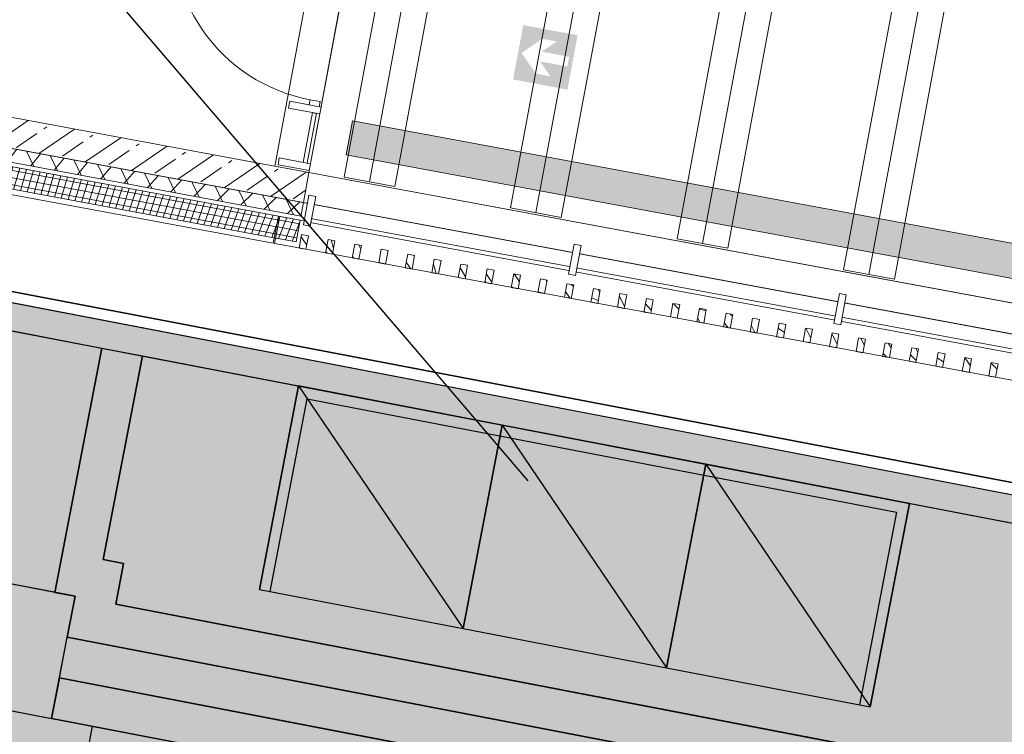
# Model space of a CAD drawing. Header units: metres. Extents: x 32353251 to 32353583, y 5707748 to 5708004.
# Tile 84 of 164: x 32353378.85 to 32353385.97, y 5707897.36 to 5707902.53. Entities that reach past the tile are written whole.
import ezdxf
from ezdxf import colors
from ezdxf.entities.mleader import LeaderData, LeaderLine
from ezdxf.math import Vec2, Vec3

# ---------------------------------------------------------------- set-up
doc = ezdxf.new("R2010")
doc.units = ezdxf.units.M
doc.header["$LTSCALE"] = 0.75
doc.set_wipeout_variables(frame=1)
doc.layers.get('0').update_dxf_attribs({"linetype": 'CONTINUOUS'})
doc.layers.add('10414942$0$ST-LIN Parkplatz', color=7, linetype='CONTINUOUS')
doc.layers.add('10414942$0$ST-LIN-Gehweg', color=2, linetype='CONTINUOUS')
for name, color, linetype, lineweight in [('10414942$0$ST-LIN-Bushaltestelle', 2, 'CONTINUOUS', 25), ('10417023$0$#9_002_GES I Übersicht Erdgeschoss_1_101_Wand Aussen.A', 7, 'CONTINUOUS', 25), ('10417023$0$#9_002_GES I Übersicht Erdgeschoss_1_104_Decken.A', 7, 'CONTINUOUS', 25), ('10417023$0$#9_002_GES I Übersicht Erdgeschoss_1_201_Aussenwandbekleidung.A', 7, 'CONTINUOUS', 25), ('10417023$0$#9_002_GES I Übersicht Erdgeschoss_1_430_Lüftung.US', 7, 'CONTINUOUS', 25), ('10417023$0$#9_002_GES I Übersicht Erdgeschoss_1_607b_Brandschutz 1_100', 7, 'CONTINUOUS', 25), ('10417023$0$#9_002_GES I Übersicht Erdgeschoss_1_701_Grundstücksgrenze.A', 7, 'CONTINUOUS', 25), ('10417023$0$#9_002_GES I Übersicht Erdgeschoss_1_Neubau_104_Decken.A', 7, 'CONTINUOUS', 25), ('10417023$0$#9_002_GES I Übersicht Erdgeschoss_1_Neubau_105_Unterzug.A', 7, 'CONTINUOUS', 25), ('10417023$0$#9_002_GES I Übersicht Erdgeschoss_1_Neubau_110_Pfosten-Riegel.A', 7, 'CONTINUOUS', 25), ('10417023$0$#9_002_GES I Übersicht Erdgeschoss_1_Neubau_113_Türen.A', 7, 'CONTINUOUS', 25), ('10417023$0$#9_002_GES I Übersicht Erdgeschoss_1_Neubau_201_Aussenwandbekleidu', 7, 'CONTINUOUS', 25), ('10417023$0$Keine', 7, 'CONTINUOUS', 13)]:
    doc.layers.add(name, color=color, linetype=linetype, lineweight=lineweight)
doc.layers.add('10414943$0$ST-Gehweg-Sol', color=7, linetype='CONTINUOUS', lineweight=0, true_color=0xffd7a8)
doc.layers.add('10414943$0$ST-Mischfläche-Sol', color=7, linetype='CONTINUOUS', lineweight=0, true_color=0x636466)
doc.styles.add('10414942$0$ARIAL NARROW', font='ARIALN.TTF')
pattern_1 = [(134.9999999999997, (0, 0), (0.1060660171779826, 0.1060660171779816), []), (134.9999999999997, (-0.03535533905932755, -0.0353553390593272), (0.1060660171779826, 0.1060660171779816), [])]

# ---------------------------------------------------------------- blocks, each defined once
blk = doc.blocks.new('10414943')
at = {"layer": '10414943$0$ST-Mischfläche-Sol'}
h = blk.add_hatch(dxfattribs=at)
h.set_pattern_fill('AR-HBONE', color=256, scale=0.004200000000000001, angle=170)
h.set_pattern_definition([(215, (0, 0), (-0.1047920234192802, -0.594305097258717), [1.28016, -0.42672]), (305, (-0.3495483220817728, -0.2447563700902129), (-0.1047920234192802, -0.594305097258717), [1.28016, -0.42672])])
edge = h.paths.add_edge_path()
edge.add_line((32353333.40662897, 5707899.309915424), (32353335.23953668, 5707908.86230714))
edge.add_line((32353335.23953668, 5707908.86230714), (32353407.15213483, 5707895.033517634))
edge.add_line((32353407.15213483, 5707895.033517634), (32353413.70600617, 5707897.337334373))
edge.add_line((32353413.70600617, 5707897.337334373), (32353481.81771595, 5707884.239451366))
edge.add_line((32353481.81771595, 5707884.239451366), (32353497.17578959, 5707881.286091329))
edge.add_line((32353497.17578959, 5707881.286091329), (32353499.70410517, 5707880.188862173))
edge.add_line((32353499.70410517, 5707880.188862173), (32353502.93879142, 5707877.835765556))
edge.add_line((32353502.93879142, 5707877.835765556), (32353505.46710699, 5707876.738536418))
edge.add_line((32353505.46710699, 5707876.738536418), (32353517.00528605, 5707874.519743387))
edge.add_line((32353517.00528605, 5707874.519743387), (32353517.64528354, 5707870.615040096))
edge.add_line((32353517.64528354, 5707870.615040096), (32353516.66317853, 5707870.803281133))
edge.add_line((32353516.66317853, 5707870.803281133), (32353515.43959015, 5707864.419483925))
edge.add_line((32353515.43959015, 5707864.419483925), (32353479.3370171, 5707871.339302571))
edge.add_line((32353479.3370171, 5707871.339302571), (32353468.35948901, 5707873.443239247))
edge.add_line((32353468.35948901, 5707873.443239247), (32353468.77868284, 5707869.425097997))
edge.add_arc((32353471.76248924, 5707869.736384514), 2.999999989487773, 185.9558547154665, 259.1498142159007)
edge.add_line((32353471.19776434, 5707866.790016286), (32353499.61213671, 5707861.343886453))
edge.add_line((32353499.61213671, 5707861.343886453), (32353497.73579177, 5707858.394363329))
edge.add_line((32353497.73579177, 5707858.394363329), (32353462.93906161, 5707865.063787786))
edge.add_arc((32353461.80961179, 5707859.171051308), 6.000000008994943, 79.14981411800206, 96.13718403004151)
edge.add_line((32353461.16815564, 5707865.136663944), (32353452.41027603, 5707864.194967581))
edge.add_arc((32353451.76881989, 5707870.160580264), 6.000000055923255, 259.1148991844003, 276.1371839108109, ccw=False)
edge.add_line((32353450.63577935, 5707864.268533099), (32353424.34096185, 5707869.325025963))
edge.add_arc((32353425.47400239, 5707875.217073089), 6.000000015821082, 242.0482743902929, 259.11489914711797, ccw=False)
edge.add_line((32353422.66163756, 5707869.917016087), (32353415.00045884, 5707873.982260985))
edge.add_arc((32353412.18809399, 5707868.682203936), 6.000000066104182, 62.04827444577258, 79.14966234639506)
edge.add_line((32353413.31755943, 5707874.57493748), (32353366.06709948, 5707883.631474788))
edge.add_line((32353366.06709948, 5707883.631474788), (32353365.05980216, 5707886.869526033))
edge.add_line((32353365.05980216, 5707886.869526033), (32353331.24648768, 5707893.372754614))
edge.add_line((32353331.24648768, 5707893.372754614), (32353331.86067788, 5707896.566215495))
edge.add_line((32353331.86067788, 5707896.566215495), (32353338.35621561, 5707895.320690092))
edge.add_line((32353338.35621561, 5707895.320690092), (32353340.49133033, 5707897.947528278))
edge.add_line((32353340.49133033, 5707897.947528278), (32353344.41330834, 5707897.200255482))
edge.add_line((32353344.41330834, 5707897.200255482), (32353345.42794297, 5707893.960800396))
edge.add_line((32353345.42794297, 5707893.960800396), (32353351.00902221, 5707892.887558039))
edge.add_line((32353351.00902221, 5707892.887558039), (32353351.57440783, 5707895.827681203))
edge.add_line((32353351.57440783, 5707895.827681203), (32353371.21685639, 5707892.062795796))
edge.add_line((32353371.21685639, 5707892.062795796), (32353370.64816001, 5707889.105456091))
edge.add_line((32353370.64816001, 5707889.105456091), (32353371.65443974, 5707885.869704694))
edge.add_line((32353371.65443974, 5707885.869704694), (32353406.65189732, 5707879.161711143))
edge.add_arc((32353407.21642529, 5707882.109643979), 3.001499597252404, 259.1591284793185, 333.4809509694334)
edge.add_line((32353409.90212501, 5707880.769488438), (32353411.74908589, 5707884.293947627))
edge.add_line((32353411.74908589, 5707884.293947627), (32353333.40662897, 5707899.309915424))
at = {"layer": '10414943$0$ST-Gehweg-Sol', "flags": 128}
blk.add_lwpolyline([(32353335.23953668, 5707908.86230714), (32353407.15213483, 5707895.033517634), (32353413.70600617, 5707897.337334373), (32353481.81771595, 5707884.239451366)], dxfattribs=at)
blk = doc.blocks.new('10417023$0$#9_MKO_LP5_ARC_GES_UP_00_002_P_G_modell (3D)')
at = {"layer": '10417023$0$#9_002_GES I Übersicht Erdgeschoss_1_607b_Brandschutz 1_100', "linetype": 'Continuous', "lineweight": 0, "true_color": 0xff0000}
h = blk.add_hatch(color=1, dxfattribs=at)
h.paths.add_polyline_path([(-32353459.2100799, -5707811.197777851), (-32353459.2100799, -5707811.597777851), (-32353458.8100799, -5707811.597777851), (-32353458.8100799, -5707811.197777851)])
h.paths.add_polyline_path([(-32353459.05643713, -5707811.269801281), (-32353458.95008993, -5707811.269801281), (-32353459.04303422, -5707811.362264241), (-32353458.84203124, -5707811.362264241), (-32353458.84203124, -5707811.433291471), (-32353459.04303422, -5707811.433291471), (-32353458.95008993, -5707811.525754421), (-32353459.05643713, -5707811.525754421), (-32353459.1850799, -5707811.397777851)])
at = {"layer": '10417023$0$#9_002_GES I Übersicht Erdgeschoss_1_101_Wand Aussen.A', "color": 1, "linetype": 'Continuous', "lineweight": 18, "true_color": 0xff0000}
blk.add_line((-32353464.33424019, -5707812.74957689), (-32353460.53922799, -5707812.74957689), dxfattribs=at)
at = {"layer": '10417023$0$#9_002_GES I Übersicht Erdgeschoss_1_101_Wand Aussen.A', "color": 1, "linetype": 'Continuous', "lineweight": 13, "true_color": 0xff0000}
blk.add_line((-32353460.53922858, -5707812.749576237), (-32353452.62422869, -5707812.749576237), dxfattribs=at)
at = {"layer": '10417023$0$#9_002_GES I Übersicht Erdgeschoss_1_104_Decken.A', "color": 1, "linetype": 'Continuous', "lineweight": 13, "true_color": 0xff0000}
for p, q in [((-32353460.28322713, -5707807.384576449), (-32353460.28322713, -5707812.514709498)), ((-32353460.09672626, -5707807.384576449), (-32353460.09672626, -5707812.514709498)), ((-32353459.91022684, -5707807.384576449), (-32353459.91022684, -5707812.514709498)), ((-32353459.05822786, -5707807.384576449), (-32353459.05822786, -5707812.514709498)), ((-32353458.87172699, -5707807.384576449), (-32353458.87172699, -5707812.514709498)), ((-32353458.68522757, -5707807.384576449), (-32353458.68522757, -5707812.514709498)), ((-32353457.83322715, -5707807.384576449), (-32353457.83322715, -5707812.514709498)), ((-32353457.64672772, -5707807.384576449), (-32353457.64672772, -5707812.514709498)), ((-32353457.4602283, -5707807.384576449), (-32353457.4602283, -5707812.514709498)), ((-32353456.60822643, -5707807.384576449), (-32353456.60822643, -5707812.514709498)), ((-32353456.42172701, -5707807.384576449), (-32353456.42172701, -5707812.514709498)), ((-32353456.23522758, -5707807.384576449), (-32353456.23522758, -5707812.514709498)), ((-32353460.28322713, -5707812.514709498), (-32353459.91022684, -5707812.514709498)), ((-32353459.05822786, -5707812.514709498), (-32353458.68522757, -5707812.514709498)), ((-32353457.83322715, -5707812.514709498), (-32353457.4602283, -5707812.514709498)), ((-32353456.60822643, -5707812.514709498), (-32353456.23522758, -5707812.514709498))]:
    blk.add_line(p, q, dxfattribs=at)
at = {"layer": '10417023$0$#9_002_GES I Übersicht Erdgeschoss_1_201_Aussenwandbekleidung.A', "color": 1, "linetype": 'Continuous', "lineweight": 18, "true_color": 0xff0000}
blk.add_line((-32353460.53922807, -5707812.74957689), (-32353464.33423393, -5707812.74957689), dxfattribs=at)
at = {"layer": '10417023$0$#9_002_GES I Übersicht Erdgeschoss_1_430_Lüftung.US', "color": 1, "linetype": 'Continuous', "lineweight": 13, "true_color": 0xff0000, "flags": 128}
blk.add_lwpolyline([(-32353460.29724487, -5707812.354575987), (-32353447.40423247, -5707812.354575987), (-32353447.40423247, -5707812.104575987), (-32353460.29724487, -5707812.104575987)], close=True, dxfattribs=at)
at = {"layer": '10417023$0$#9_002_GES I Übersicht Erdgeschoss_1_430_Lüftung.US', "color": 1, "linetype": 'Continuous', "true_color": 0xff0000}
blk.add_solid([(-32353460.29724487, -5707812.354575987), (-32353447.40423247, -5707812.354575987), (-32353460.29724487, -5707812.104575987), (-32353447.40423247, -5707812.104575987)], dxfattribs=at)
at = {"layer": '10417023$0$#9_002_GES I Übersicht Erdgeschoss_1_Neubau_104_Decken.A', "color": 1, "linetype": 'Continuous', "lineweight": 13, "true_color": 0xff0000, "flags": 128}
for points in [[(-32353468.9644006, -5707812.749292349), (-32353468.96423227, -5707810.39957689), (-32353468.96423227, -5707807.119576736), (-32353468.96423227, -5707797.22957689), (-32353468.96423227, -5707790.55957689), (-32353454.47117382, -5707790.55957689), (-32353442.504228, -5707790.559574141), (-32353442.504228, -5707812.74957689)], [(-32353460.539228, -5707797.304576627), (-32353468.96423227, -5707797.304576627), (-32353468.96423227, -5707810.39957689), (-32353464.33422799, -5707810.39957689), (-32353464.33422799, -5707812.749576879), (-32353442.50422801, -5707812.74957689), (-32353442.504228, -5707790.55957689), (-32353451.27397855, -5707790.559574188), (-32353451.27397855, -5707797.22957689), (-32353452.624228, -5707797.22957689), (-32353452.624228, -5707807.119576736), (-32353460.539228, -5707807.119576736)], [(-32353460.539228, -5707812.529709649), (-32353447.40432934, -5707812.529709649), (-32353447.40432934, -5707807.36957689), (-32353460.539228, -5707807.36957689)]]:
    blk.add_lwpolyline(points, close=True, dxfattribs=at)
at = {"layer": '10417023$0$#9_002_GES I Übersicht Erdgeschoss_1_Neubau_113_Türen.A', "color": 1, "linetype": 'Continuous', "lineweight": 13, "true_color": 0xff0000}
blk.add_arc((-32353460.62624624, -5707810.792579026), 1.216945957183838, 179.999999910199, 270.0000001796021, dxfattribs=at)
at = {"color": 1, "linetype": 'Continuous', "lineweight": 5, "true_color": 0xff0000}
blk.add_wipeout([(-32353460.539261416, -5707812.879576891), (-32353460.68926142, -5707812.879576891), (-32353460.68926142, -5707813.079576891), (-32353460.539261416, -5707813.079576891)], dxfattribs=at).dxf.layer = '10417023$0$#9_002_GES I Übersicht Erdgeschoss_1_Neubau_201_Aussenwandbekleidu'
at = {"layer": '10417023$0$#9_002_GES I Übersicht Erdgeschoss_1_Neubau_201_Aussenwandbekleidu', "color": 1, "linetype": 'Continuous', "lineweight": 13, "true_color": 0xff0000}
for p, q in [((-32353460.5392614, -5707812.87957689), (-32353460.68926141, -5707812.87957689)), ((-32353460.68926141, -5707812.87957689), (-32353460.68926141, -5707813.07957689)), ((-32353460.68926141, -5707813.07957689), (-32353460.5392614, -5707813.07957689))]:
    blk.add_line(p, q, dxfattribs=at)
at = {"color": 1, "linetype": 'Continuous', "lineweight": 5, "true_color": 0xff0000}
for points in [[(-32353460.554246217, -5707812.047525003), (-32353460.554246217, -5707812.009525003), (-32353460.626246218, -5707812.009525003), (-32353460.626246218, -5707812.047525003)], [(-32353460.56424622, -5707812.097525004), (-32353460.59424622, -5707812.097525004), (-32353460.59424622, -5707812.464576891), (-32353460.56424622, -5707812.464576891)]]:
    blk.add_wipeout(points, dxfattribs=at).dxf.layer = '10417023$0$#9_002_GES I Übersicht Erdgeschoss_1_Neubau_113_Türen.A'
at = {"layer": '10417023$0$#9_002_GES I Übersicht Erdgeschoss_1_Neubau_113_Türen.A', "color": 1, "linetype": 'Continuous', "lineweight": 13, "true_color": 0xff0000, "flags": 128}
for points in [[(-32353460.55424622, -5707812.047525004), (-32353460.55424622, -5707812.009525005), (-32353460.62624622, -5707812.009525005), (-32353460.62624622, -5707812.047525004)], [(-32353460.56424622, -5707812.097525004), (-32353460.59424622, -5707812.097525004), (-32353460.59424622, -5707812.464576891), (-32353460.56424622, -5707812.464576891)]]:
    blk.add_lwpolyline(points, close=True, dxfattribs=at)
at = {"color": 1, "linetype": 'Continuous', "lineweight": 5, "true_color": 0xff0000}
for points in [[(-32353464.4742448, -5707813.079576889), (-32353460.699244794, -5707813.07957689), (-32353460.699244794, -5707812.87957689), (-32353464.47423916, -5707812.879576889)], [(-32353453.97674339, -5707812.87957689), (-32353460.539264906, -5707812.87957689), (-32353460.539264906, -5707813.07957689), (-32353453.97674339, -5707813.07957689)]]:
    blk.add_wipeout(points, dxfattribs=at).dxf.layer = '10417023$0$#9_002_GES I Übersicht Erdgeschoss_1_Neubau_201_Aussenwandbekleidu'
at = {"layer": '10417023$0$#9_002_GES I Übersicht Erdgeschoss_1_201_Aussenwandbekleidung.A', "linetype": 'Continuous', "lineweight": 5, "true_color": 0xff0000}
h = blk.add_hatch(dxfattribs=at)
h.set_pattern_fill('#9_DÄMMUNG__WEICH_0001', color=1, style=0, pattern_type=2)
h.set_pattern_definition([(-119.9999999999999, (0, 0), (-0.129903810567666, 0.07499999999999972), []), (-59.99999999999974, (0, 0), (0.1299038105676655, 0.0750000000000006), [])])
h.paths.add_polyline_path([(-32353464.33423393, -5707812.84957689), (-32353460.53922807, -5707812.84957689), (-32353460.53922807, -5707812.74957689), (-32353464.33423393, -5707812.74957689)])
at = {"layer": '10417023$0$#9_002_GES I Übersicht Erdgeschoss_1_Neubau_201_Aussenwandbekleidu', "linetype": 'Continuous', "lineweight": 5, "true_color": 0xff0000}
h = blk.add_hatch(dxfattribs=at)
h.set_pattern_fill('#9_METALL__STAHL_0001', color=1, style=0, pattern_type=2)
h.set_pattern_definition(pattern_1)
h.paths.add_polyline_path([(-32353460.45922863, -5707813.079576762), (-32353460.45922783, -5707812.979576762), (-32353460.50922783, -5707812.97957636), (-32353460.50922864, -5707813.079576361)])
h = blk.add_hatch(dxfattribs=at)
h.set_pattern_fill('#9_METALL__STAHL_0001', color=1, style=0, pattern_type=2)
h.set_pattern_definition(pattern_1)
h.paths.add_polyline_path([(-32353460.26410363, -5707813.079576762), (-32353460.26410283, -5707812.979576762), (-32353460.31410283, -5707812.97957636), (-32353460.31410363, -5707813.079576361)])
h = blk.add_hatch(dxfattribs=at)
h.set_pattern_fill('#9_METALL__STAHL_0001', color=1, style=0, pattern_type=2)
h.set_pattern_definition(pattern_1)
h.paths.add_polyline_path([(-32353460.06897863, -5707813.079576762), (-32353460.06897783, -5707812.979576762), (-32353460.11897783, -5707812.97957636), (-32353460.11897863, -5707813.079576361)])
h = blk.add_hatch(dxfattribs=at)
h.set_pattern_fill('#9_METALL__STAHL_0001', color=1, style=0, pattern_type=2)
h.set_pattern_definition(pattern_1)
h.paths.add_polyline_path([(-32353459.87385363, -5707813.079576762), (-32353459.87385283, -5707812.979576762), (-32353459.92385282, -5707812.97957636), (-32353459.92385363, -5707813.079576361)])
h = blk.add_hatch(dxfattribs=at)
h.set_pattern_fill('#9_METALL__STAHL_0001', color=1, style=0, pattern_type=2)
h.set_pattern_definition(pattern_1)
h.paths.add_polyline_path([(-32353459.67872863, -5707813.079576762), (-32353459.67872782, -5707812.979576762), (-32353459.72872782, -5707812.97957636), (-32353459.72872863, -5707813.079576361)])
h = blk.add_hatch(dxfattribs=at)
h.set_pattern_fill('#9_METALL__STAHL_0001', color=1, style=0, pattern_type=2)
h.set_pattern_definition(pattern_1)
h.paths.add_polyline_path([(-32353459.48360363, -5707813.079576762), (-32353459.48360282, -5707812.979576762), (-32353459.53360282, -5707812.97957636), (-32353459.53360363, -5707813.079576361)])
h = blk.add_hatch(dxfattribs=at)
h.set_pattern_fill('#9_METALL__STAHL_0001', color=1, style=0, pattern_type=2)
h.set_pattern_definition(pattern_1)
h.paths.add_polyline_path([(-32353459.28847862, -5707813.079576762), (-32353459.28847782, -5707812.979576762), (-32353459.33847782, -5707812.97957636), (-32353459.33847862, -5707813.079576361)])
h = blk.add_hatch(dxfattribs=at)
h.set_pattern_fill('#9_METALL__STAHL_0001', color=1, style=0, pattern_type=2)
h.set_pattern_definition(pattern_1)
h.paths.add_polyline_path([(-32353459.09335362, -5707813.079576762), (-32353459.09335282, -5707812.979576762), (-32353459.14335282, -5707812.97957636), (-32353459.14335362, -5707813.079576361)])
h = blk.add_hatch(dxfattribs=at)
h.set_pattern_fill('#9_METALL__STAHL_0001', color=1, style=0, pattern_type=2)
h.set_pattern_definition(pattern_1)
h.paths.add_polyline_path([(-32353458.89822862, -5707813.079576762), (-32353458.89822782, -5707812.979576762), (-32353458.94822782, -5707812.97957636), (-32353458.94822862, -5707813.079576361)])
h = blk.add_hatch(dxfattribs=at)
h.set_pattern_fill('#9_METALL__STAHL_0001', color=1, style=0, pattern_type=2)
h.set_pattern_definition(pattern_1)
h.paths.add_polyline_path([(-32353458.70310362, -5707813.079576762), (-32353458.70310281, -5707812.979576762), (-32353458.75310281, -5707812.97957636), (-32353458.75310362, -5707813.079576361)])
h = blk.add_hatch(dxfattribs=at)
h.set_pattern_fill('#9_METALL__STAHL_0001', color=1, style=0, pattern_type=2)
h.set_pattern_definition(pattern_1)
h.paths.add_polyline_path([(-32353458.50797861, -5707813.079576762), (-32353458.50797781, -5707812.979576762), (-32353458.55797781, -5707812.97957636), (-32353458.55797862, -5707813.079576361)])
h = blk.add_hatch(dxfattribs=at)
h.set_pattern_fill('#9_METALL__STAHL_0001', color=1, style=0, pattern_type=2)
h.set_pattern_definition(pattern_1)
h.paths.add_polyline_path([(-32353458.31285362, -5707813.079576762), (-32353458.31285281, -5707812.979576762), (-32353458.36285281, -5707812.97957636), (-32353458.36285362, -5707813.079576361)])
h = blk.add_hatch(dxfattribs=at)
h.set_pattern_fill('#9_METALL__STAHL_0001', color=1, style=0, pattern_type=2)
h.set_pattern_definition(pattern_1)
h.paths.add_polyline_path([(-32353458.11772861, -5707813.079576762), (-32353458.11772781, -5707812.979576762), (-32353458.16772781, -5707812.97957636), (-32353458.16772861, -5707813.079576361)])
h = blk.add_hatch(dxfattribs=at)
h.set_pattern_fill('#9_METALL__STAHL_0001', color=1, style=0, pattern_type=2)
h.set_pattern_definition(pattern_1)
h.paths.add_polyline_path([(-32353457.92260361, -5707813.079576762), (-32353457.92260281, -5707812.979576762), (-32353457.97260281, -5707812.97957636), (-32353457.97260361, -5707813.079576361)])
h = blk.add_hatch(dxfattribs=at)
h.set_pattern_fill('#9_METALL__STAHL_0001', color=1, style=0, pattern_type=2)
h.set_pattern_definition(pattern_1)
h.paths.add_polyline_path([(-32353457.72747861, -5707813.079576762), (-32353457.72747781, -5707812.979576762), (-32353457.7774778, -5707812.97957636), (-32353457.77747861, -5707813.079576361)])
h = blk.add_hatch(dxfattribs=at)
h.set_pattern_fill('#9_METALL__STAHL_0001', color=1, style=0, pattern_type=2)
h.set_pattern_definition(pattern_1)
h.paths.add_polyline_path([(-32353457.53235361, -5707813.079576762), (-32353457.5323528, -5707812.979576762), (-32353457.5823528, -5707812.97957636), (-32353457.58235361, -5707813.079576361)])
h = blk.add_hatch(dxfattribs=at)
h.set_pattern_fill('#9_METALL__STAHL_0001', color=1, style=0, pattern_type=2)
h.set_pattern_definition(pattern_1)
h.paths.add_polyline_path([(-32353457.3372286, -5707813.079576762), (-32353457.3372278, -5707812.979576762), (-32353457.3872278, -5707812.97957636), (-32353457.3872286, -5707813.079576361)])
h = blk.add_hatch(dxfattribs=at)
h.set_pattern_fill('#9_METALL__STAHL_0001', color=1, style=0, pattern_type=2)
h.set_pattern_definition(pattern_1)
h.paths.add_polyline_path([(-32353457.1421036, -5707813.079576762), (-32353457.1421028, -5707812.979576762), (-32353457.1921028, -5707812.97957636), (-32353457.1921036, -5707813.079576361)])
h = blk.add_hatch(dxfattribs=at)
h.set_pattern_fill('#9_METALL__STAHL_0001', color=1, style=0, pattern_type=2)
h.set_pattern_definition(pattern_1)
h.paths.add_polyline_path([(-32353456.9469786, -5707813.079576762), (-32353456.9469778, -5707812.979576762), (-32353456.9969778, -5707812.97957636), (-32353456.9969786, -5707813.079576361)])
h = blk.add_hatch(dxfattribs=at)
h.set_pattern_fill('#9_METALL__STAHL_0001', color=1, style=0, pattern_type=2)
h.set_pattern_definition(pattern_1)
h.paths.add_polyline_path([(-32353456.7518536, -5707813.079576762), (-32353456.7518528, -5707812.979576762), (-32353456.8018528, -5707812.97957636), (-32353456.8018536, -5707813.079576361)])
h = blk.add_hatch(dxfattribs=at)
h.set_pattern_fill('#9_METALL__STAHL_0001', color=1, style=0, pattern_type=2)
h.set_pattern_definition(pattern_1)
h.paths.add_polyline_path([(-32353456.55672859, -5707813.079576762), (-32353456.55672779, -5707812.979576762), (-32353456.60672779, -5707812.97957636), (-32353456.60672859, -5707813.079576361)])
h = blk.add_hatch(dxfattribs=at)
h.set_pattern_fill('#9_METALL__STAHL_0001', color=1, style=0, pattern_type=2)
h.set_pattern_definition(pattern_1)
h.paths.add_polyline_path([(-32353456.3616036, -5707813.079576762), (-32353456.36160279, -5707812.979576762), (-32353456.41160279, -5707812.97957636), (-32353456.4116036, -5707813.079576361)])
h = blk.add_hatch(dxfattribs=at)
h.set_pattern_fill('#9_METALL__STAHL_0001', color=1, style=0, pattern_type=2)
h.set_pattern_definition(pattern_1)
h.paths.add_polyline_path([(-32353456.16647859, -5707813.079576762), (-32353456.16647779, -5707812.979576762), (-32353456.21647779, -5707812.97957636), (-32353456.21647859, -5707813.079576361)])
h = blk.add_hatch(dxfattribs=at)
h.set_pattern_fill('#9_METALL__STAHL_0001', color=1, style=0, pattern_type=2)
h.set_pattern_definition(pattern_1)
h.paths.add_polyline_path([(-32353455.97135359, -5707813.079576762), (-32353455.97135279, -5707812.979576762), (-32353456.02135279, -5707812.97957636), (-32353456.02135359, -5707813.079576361)])
h = blk.add_hatch(dxfattribs=at)
h.set_pattern_fill('#9_METALL__STAHL_0001', color=1, style=0, pattern_type=2)
h.set_pattern_definition(pattern_1)
h.paths.add_polyline_path([(-32353455.77622859, -5707813.079576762), (-32353455.77622779, -5707812.979576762), (-32353455.82622779, -5707812.97957636), (-32353455.82622859, -5707813.079576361)])
h = blk.add_hatch(dxfattribs=at)
h.set_pattern_fill('#9_METALL__STAHL_0001', color=1, style=0, pattern_type=2)
h.set_pattern_definition(pattern_1)
h.paths.add_polyline_path([(-32353455.58110359, -5707813.079576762), (-32353455.58110278, -5707812.979576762), (-32353455.63110278, -5707812.97957636), (-32353455.63110359, -5707813.079576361)])
h = blk.add_hatch(dxfattribs=at)
h.set_pattern_fill('#9_METALL__STAHL_0001', color=1, style=0, pattern_type=2)
h.set_pattern_definition(pattern_1)
h.paths.add_polyline_path([(-32353455.38597858, -5707813.079576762), (-32353455.38597778, -5707812.979576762), (-32353455.43597778, -5707812.97957636), (-32353455.43597858, -5707813.079576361)])
at = {"layer": '10417023$0$#9_002_GES I Übersicht Erdgeschoss_1_201_Aussenwandbekleidung.A', "color": 1, "linetype": 'Continuous', "lineweight": 18, "true_color": 0xff0000}
for p in [(-32353460.53922807, -5707812.74957689), (-32353464.43423393, -5707812.84957689)]:
    blk.add_line(p, (-32353460.53922807, -5707812.84957689), dxfattribs=at)
at = {"layer": '10417023$0$#9_002_GES I Übersicht Erdgeschoss_1_Neubau_201_Aussenwandbekleidu', "color": 1, "linetype": 'Continuous', "lineweight": 13, "true_color": 0xff0000}
for p, q in [((-32353460.69924479, -5707812.879576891), (-32353464.47423916, -5707812.87957689)), ((-32353460.69924479, -5707812.879576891), (-32353460.69924479, -5707813.079576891)), ((-32353453.97674338, -5707812.87957689), (-32353460.5392649, -5707812.87957689)), ((-32353464.6242448, -5707813.07957689), (-32353460.69924479, -5707813.079576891)), ((-32353460.5392649, -5707813.07957689), (-32353453.97674338, -5707813.07957689))]:
    blk.add_line(p, q, dxfattribs=at)
at = {"layer": '10417023$0$#9_002_GES I Übersicht Erdgeschoss_1_Neubau_201_Aussenwandbekleidu', "color": 1, "linetype": 'Continuous', "lineweight": 18, "true_color": 0xff0000}
blk.add_line((-32353464.47424367, -5707813.039576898), (-32353460.5392614, -5707813.039576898), dxfattribs=at)
at = {"layer": '10417023$0$#9_002_GES I Übersicht Erdgeschoss_1_Neubau_201_Aussenwandbekleidu', "color": 1, "linetype": 'Continuous', "lineweight": 13, "true_color": 0xff0000, "flags": 128}
for points in [[(-32353460.45922863, -5707813.079576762), (-32353460.45922783, -5707812.979576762), (-32353460.50922783, -5707812.97957636), (-32353460.50922864, -5707813.079576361)], [(-32353460.26410363, -5707813.079576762), (-32353460.26410283, -5707812.979576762), (-32353460.31410283, -5707812.97957636), (-32353460.31410363, -5707813.079576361)], [(-32353460.06897863, -5707813.079576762), (-32353460.06897783, -5707812.979576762), (-32353460.11897783, -5707812.97957636), (-32353460.11897863, -5707813.079576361)], [(-32353459.87385363, -5707813.079576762), (-32353459.87385283, -5707812.979576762), (-32353459.92385282, -5707812.97957636), (-32353459.92385363, -5707813.079576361)], [(-32353459.67872863, -5707813.079576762), (-32353459.67872782, -5707812.979576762), (-32353459.72872782, -5707812.97957636), (-32353459.72872863, -5707813.079576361)], [(-32353459.48360363, -5707813.079576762), (-32353459.48360282, -5707812.979576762), (-32353459.53360282, -5707812.97957636), (-32353459.53360363, -5707813.079576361)], [(-32353459.28847862, -5707813.079576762), (-32353459.28847782, -5707812.979576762), (-32353459.33847782, -5707812.97957636), (-32353459.33847862, -5707813.079576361)], [(-32353459.09335362, -5707813.079576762), (-32353459.09335282, -5707812.979576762), (-32353459.14335282, -5707812.97957636), (-32353459.14335362, -5707813.079576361)], [(-32353458.89822862, -5707813.079576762), (-32353458.89822782, -5707812.979576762), (-32353458.94822782, -5707812.97957636), (-32353458.94822862, -5707813.079576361)], [(-32353458.70310362, -5707813.079576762), (-32353458.70310281, -5707812.979576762), (-32353458.75310281, -5707812.97957636), (-32353458.75310362, -5707813.079576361)], [(-32353458.50797861, -5707813.079576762), (-32353458.50797781, -5707812.979576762), (-32353458.55797781, -5707812.97957636), (-32353458.55797862, -5707813.079576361)], [(-32353458.31285362, -5707813.079576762), (-32353458.31285281, -5707812.979576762), (-32353458.36285281, -5707812.97957636), (-32353458.36285362, -5707813.079576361)], [(-32353458.11772861, -5707813.079576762), (-32353458.11772781, -5707812.979576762), (-32353458.16772781, -5707812.97957636), (-32353458.16772861, -5707813.079576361)], [(-32353457.92260361, -5707813.079576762), (-32353457.92260281, -5707812.979576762), (-32353457.97260281, -5707812.97957636), (-32353457.97260361, -5707813.079576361)], [(-32353457.72747861, -5707813.079576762), (-32353457.72747781, -5707812.979576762), (-32353457.7774778, -5707812.97957636), (-32353457.77747861, -5707813.079576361)], [(-32353457.53235361, -5707813.079576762), (-32353457.5323528, -5707812.979576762), (-32353457.5823528, -5707812.97957636), (-32353457.58235361, -5707813.079576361)], [(-32353457.3372286, -5707813.079576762), (-32353457.3372278, -5707812.979576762), (-32353457.3872278, -5707812.97957636), (-32353457.3872286, -5707813.079576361)], [(-32353457.1421036, -5707813.079576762), (-32353457.1421028, -5707812.979576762), (-32353457.1921028, -5707812.97957636), (-32353457.1921036, -5707813.079576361)], [(-32353456.9469786, -5707813.079576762), (-32353456.9469778, -5707812.979576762), (-32353456.9969778, -5707812.97957636), (-32353456.9969786, -5707813.079576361)], [(-32353456.7518536, -5707813.079576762), (-32353456.7518528, -5707812.979576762), (-32353456.8018528, -5707812.97957636), (-32353456.8018536, -5707813.079576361)], [(-32353456.55672859, -5707813.079576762), (-32353456.55672779, -5707812.979576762), (-32353456.60672779, -5707812.97957636), (-32353456.60672859, -5707813.079576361)], [(-32353456.3616036, -5707813.079576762), (-32353456.36160279, -5707812.979576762), (-32353456.41160279, -5707812.97957636), (-32353456.4116036, -5707813.079576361)], [(-32353456.16647859, -5707813.079576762), (-32353456.16647779, -5707812.979576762), (-32353456.21647779, -5707812.97957636), (-32353456.21647859, -5707813.079576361)], [(-32353455.97135359, -5707813.079576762), (-32353455.97135279, -5707812.979576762), (-32353456.02135279, -5707812.97957636), (-32353456.02135359, -5707813.079576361)], [(-32353455.77622859, -5707813.079576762), (-32353455.77622779, -5707812.979576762), (-32353455.82622779, -5707812.97957636), (-32353455.82622859, -5707813.079576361)], [(-32353455.58110359, -5707813.079576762), (-32353455.58110278, -5707812.979576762), (-32353455.63110278, -5707812.97957636), (-32353455.63110359, -5707813.079576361)], [(-32353455.38597858, -5707813.079576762), (-32353455.38597778, -5707812.979576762), (-32353455.43597778, -5707812.97957636), (-32353455.43597858, -5707813.079576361)]]:
    blk.add_lwpolyline(points, close=True, dxfattribs=at)
at = {"color": 1, "linetype": 'Continuous', "lineweight": 5, "true_color": 0xff0000}
for points in [[(-32353460.76924622, -5707812.0475250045), (-32353460.76924622, -5707812.097525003), (-32353460.539246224, -5707812.097525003), (-32353460.539246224, -5707812.0475250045)], [(-32353460.76924622, -5707812.46457691), (-32353460.76924622, -5707812.514576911), (-32353460.579246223, -5707812.514576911), (-32353460.579246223, -5707812.46457691)]]:
    blk.add_wipeout(points, dxfattribs=at).dxf.layer = '10417023$0$#9_002_GES I Übersicht Erdgeschoss_1_Neubau_113_Türen.A'
at = {"layer": '10417023$0$#9_002_GES I Übersicht Erdgeschoss_1_Neubau_105_Unterzug.A', "color": 1, "linetype": 'Continuous', "lineweight": 13, "true_color": 0xff0000}
blk.add_line((-32353460.789228, -5707810.689580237), (-32353460.789228, -5707812.52957689), dxfattribs=at)
at = {"layer": '10417023$0$#9_002_GES I Übersicht Erdgeschoss_1_Neubau_113_Türen.A', "color": 1, "linetype": 'Continuous', "lineweight": 13, "true_color": 0xff0000}
for p, q in [((-32353460.76924618, -5707812.047525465), (-32353460.76924618, -5707812.097525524)), ((-32353460.53924591, -5707812.047525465), (-32353460.76924618, -5707812.047525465)), ((-32353460.53924591, -5707812.047525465), (-32353460.53924591, -5707812.097525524)), ((-32353460.53924591, -5707812.097525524), (-32353460.76924618, -5707812.097525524)), ((-32353460.76924618, -5707812.464576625), (-32353460.76924618, -5707812.514576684))]:
    blk.add_line(p, q, dxfattribs=at)
at = {"color": 1, "linetype": 'Continuous', "lineweight": 5, "true_color": 0xff0000}
blk.add_wipeout([(-32353460.539246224, -5707812.514576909), (-32353460.539246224, -5707812.464576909), (-32353460.57924622, -5707812.464576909), (-32353460.57924622, -5707812.514576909)], dxfattribs=at).dxf.layer = '10417023$0$#9_002_GES I Übersicht Erdgeschoss_1_Neubau_113_Türen.A'
at = {"layer": '10417023$0$#9_002_GES I Übersicht Erdgeschoss_1_101_Wand Aussen.A', "linetype": 'Continuous', "lineweight": 5, "true_color": 0xff0000}
h = blk.add_hatch(dxfattribs=at)
h.set_pattern_fill('#9_BETON__STAHLBETON_0001', color=1, style=0, pattern_type=2)
h.set_pattern_definition([(44.99999999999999, (0, 0), (-0.1697056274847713, 0.1697056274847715), []), (44.99999999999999, (-0.08485281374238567, 0.08485281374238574), (-0.1697056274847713, 0.1697056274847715), [0.18, -0.05999999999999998])])
h.paths.add_polyline_path([(-32353460.53922799, -5707812.529576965), (-32353464.13424041, -5707812.529576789), (-32353464.13424006, -5707812.74957689), (-32353460.53922799, -5707812.74957689)])
at = {"layer": '10417023$0$#9_002_GES I Übersicht Erdgeschoss_1_101_Wand Aussen.A', "color": 1, "linetype": 'Continuous', "lineweight": 18, "true_color": 0xff0000}
for p, q in [((-32353460.539228, -5707812.52957689), (-32353464.13424041, -5707812.52957689)), ((-32353460.53922858, -5707812.529577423), (-32353460.53922858, -5707812.749576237))]:
    blk.add_line(p, q, dxfattribs=at)
at = {"layer": '10417023$0$#9_002_GES I Übersicht Erdgeschoss_1_101_Wand Aussen.A', "color": 1, "linetype": 'Continuous', "lineweight": 13, "true_color": 0xff0000}
for q in [(-32353460.53922858, -5707812.749576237), (-32353452.62422869, -5707812.529577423)]:
    blk.add_line((-32353460.53922858, -5707812.529577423), q, dxfattribs=at)
at = {"layer": '10417023$0$#9_002_GES I Übersicht Erdgeschoss_1_701_Grundstücksgrenze.A', "color": 1, "linetype": 'Continuous', "lineweight": 35, "true_color": 0xff0000, "flags": 128}
blk.add_lwpolyline([(-32353511.47268937, -5707768.718078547), (-32353510.58466005, -5707813.546075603), (-32353471.71535595, -5707813.720027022), (-32353425.53849031, -5707813.961117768)], dxfattribs=at)
at = {"layer": '10417023$0$#9_002_GES I Übersicht Erdgeschoss_1_Neubau_105_Unterzug.A', "color": 1, "linetype": 'Continuous', "lineweight": 13, "true_color": 0xff0000}
for p, q in [((-32353460.539228, -5707812.52957689), (-32353460.539228, -5707810.689580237)), ((-32353460.789228, -5707812.52957689), (-32353460.539228, -5707812.52957689))]:
    blk.add_line(p, q, dxfattribs=at)
at = {"layer": '10417023$0$#9_002_GES I Übersicht Erdgeschoss_1_Neubau_113_Türen.A', "color": 1, "linetype": 'Continuous', "lineweight": 13, "true_color": 0xff0000}
blk.add_line((-32353460.53924591, -5707812.464576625), (-32353460.53924591, -5707812.514576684), dxfattribs=at)
at = {"layer": '10417023$0$#9_002_GES I Übersicht Erdgeschoss_1_Neubau_113_Türen.A', "color": 1, "linetype": 'Continuous', "lineweight": 13, "true_color": 0xff0000, "flags": 128}
for points in [[(-32353460.53924622, -5707812.464576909), (-32353460.57924622, -5707812.464576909), (-32353460.76924622, -5707812.464576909)], [(-32353460.53924622, -5707812.514576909), (-32353460.57924622, -5707812.514576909), (-32353460.76924622, -5707812.514576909)]]:
    blk.add_lwpolyline(points, dxfattribs=at)
at = {"color": 1, "linetype": 'Continuous', "lineweight": 5, "true_color": 0xff0000}
blk.add_wipeout([(-32353456.58676414, -5707812.884575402), (-32353456.586764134, -5707812.854575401), (-32353458.527978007, -5707812.854575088), (-32353458.52797801, -5707812.8845750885)], dxfattribs=at).dxf.layer = '10417023$0$#9_002_GES I Übersicht Erdgeschoss_1_Neubau_110_Pfosten-Riegel.A'
at = {"layer": '10417023$0$#9_002_GES I Übersicht Erdgeschoss_1_Neubau_110_Pfosten-Riegel.A', "color": 1, "linetype": 'Continuous', "lineweight": 13, "true_color": 0xff0000, "flags": 128}
blk.add_lwpolyline([(-32353456.58676414, -5707812.884575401), (-32353456.58676414, -5707812.854575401), (-32353458.52797801, -5707812.854575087), (-32353458.52797801, -5707812.884575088)], close=True, dxfattribs=at)
at = {"color": 1, "linetype": 'Continuous', "lineweight": 5, "true_color": 0xff0000}
for points in [[(-32353458.537978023, -5707812.884575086), (-32353458.53797802, -5707812.854575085), (-32353460.479228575, -5707812.854574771), (-32353460.47922858, -5707812.884574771)], [(-32353454.63547798, -5707812.884575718), (-32353454.635477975, -5707812.854575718), (-32353456.576764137, -5707812.854575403), (-32353456.57676414, -5707812.884575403)]]:
    blk.add_wipeout(points, dxfattribs=at).dxf.layer = '10417023$0$#9_002_GES I Übersicht Erdgeschoss_1_Neubau_110_Pfosten-Riegel.A'
at = {"layer": '10417023$0$#9_002_GES I Übersicht Erdgeschoss_1_Neubau_110_Pfosten-Riegel.A', "color": 1, "linetype": 'Continuous', "lineweight": 13, "true_color": 0xff0000, "flags": 128}
for points in [[(-32353458.53797802, -5707812.884575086), (-32353458.53797801, -5707812.854575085), (-32353460.47922857, -5707812.854574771), (-32353460.47922857, -5707812.884574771)], [(-32353454.63547798, -5707812.884575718), (-32353454.63547798, -5707812.854575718), (-32353456.57676414, -5707812.854575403), (-32353456.57676414, -5707812.884575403)]]:
    blk.add_lwpolyline(points, close=True, dxfattribs=at)
at = {"color": 1, "linetype": 'Continuous', "lineweight": 5, "true_color": 0xff0000}
for points in [[(-32353460.50922858, -5707812.909574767), (-32353460.45922858, -5707812.909574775), (-32353460.45922855, -5707812.689574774), (-32353460.509228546, -5707812.689574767)], [(-32353458.55797802, -5707812.9095750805), (-32353458.507978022, -5707812.90957509), (-32353458.50797799, -5707812.689575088), (-32353458.55797799, -5707812.689575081)], [(-32353456.60676415, -5707812.909575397), (-32353456.55676415, -5707812.909575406), (-32353456.55676412, -5707812.689575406), (-32353456.606764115, -5707812.689575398)]]:
    blk.add_wipeout(points, dxfattribs=at).dxf.layer = '10417023$0$#9_002_GES I Übersicht Erdgeschoss_1_Neubau_110_Pfosten-Riegel.A'
at = {"layer": '10417023$0$#9_002_GES I Übersicht Erdgeschoss_1_Neubau_201_Aussenwandbekleidu', "linetype": 'Continuous', "lineweight": 5, "true_color": 0xff0000}
h = blk.add_hatch(dxfattribs=at)
h.set_pattern_fill('#9_BETON__FERTIGTEIL_0001', color=1, style=0, pattern_type=2)
h.set_pattern_definition([(0, (0, 0), (0, 0.05), []), (90.0000000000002, (0, 0), (-0.05, 0), [])])
h.paths.add_polyline_path([(-32353460.5392614, -5707812.879576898), (-32353464.47423916, -5707812.879576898), (-32353464.47424367, -5707813.039576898), (-32353460.5392614, -5707813.039576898)])
at = {"layer": '10417023$0$#9_002_GES I Übersicht Erdgeschoss_1_Neubau_110_Pfosten-Riegel.A', "color": 1, "linetype": 'Continuous', "lineweight": 13, "true_color": 0xff0000, "flags": 128}
for points in [[(-32353460.50922858, -5707812.909574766), (-32353460.45922858, -5707812.909574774), (-32353460.45922854, -5707812.689574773), (-32353460.50922854, -5707812.689574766)], [(-32353458.55797802, -5707812.909575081), (-32353458.50797802, -5707812.909575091), (-32353458.50797798, -5707812.68957509), (-32353458.55797799, -5707812.689575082)], [(-32353456.60676415, -5707812.909575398), (-32353456.55676414, -5707812.909575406), (-32353456.55676411, -5707812.689575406), (-32353456.60676411, -5707812.689575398)]]:
    blk.add_lwpolyline(points, close=True, dxfattribs=at)
at = {"layer": '10417023$0$#9_002_GES I Übersicht Erdgeschoss_1_Neubau_201_Aussenwandbekleidu', "color": 1, "linetype": 'Continuous', "lineweight": 18, "true_color": 0xff0000}
for p, q in [((-32353460.5392614, -5707812.879576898), (-32353464.47423916, -5707812.879576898)), ((-32353460.5392614, -5707813.039576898), (-32353460.5392614, -5707812.879576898))]:
    blk.add_line(p, q, dxfattribs=at)
blk = doc.blocks.new('10417023$0$2_MKO_LP5_LAN_GES_UP_00_002_V_A (3D)')
at = {"layer": '10417023$0$Keine'}
blk.add_blockref('10417023$0$#9_MKO_LP5_ARC_GES_UP_00_002_P_G_modell (3D)', (0, 0), dxfattribs=at)
blk = doc.blocks.new('10417023')
at = {"layer": '10417023$0$Keine', "rotation": 349.4819372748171}
blk.add_blockref('10417023$0$2_MKO_LP5_LAN_GES_UP_00_002_V_A (3D)', (65205154.93137175, 5413829.557758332), dxfattribs=at)
blk = doc.blocks.new('10414942')
at = {"layer": '10414942$0$ST-LIN-Bushaltestelle'}
for p, q in [((32353375.95332342, 5707900.827880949), (32353395.59348041, 5707897.051078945)), ((32353379.43945128, 5707900.157498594), (32353379.0995391, 5707898.389884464)), ((32353379.73405364, 5707900.100846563), (32353379.45079349, 5707898.627834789)), ((32353379.45079349, 5707898.627834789), (32353379.59809467, 5707898.599508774)), ((32353379.59809467, 5707898.599508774), (32353379.54144263, 5707898.304906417)), ((32353379.0995391, 5707898.389884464), (32353379.24684028, 5707898.361558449)), ((32353379.24684028, 5707898.361558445), (32353379.19018826, 5707898.066956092)), ((32353379.54144263, 5707898.304906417), (32353393.29029907, 5707895.661001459)), ((32353379.19018825, 5707898.066956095), (32353393.23364704, 5707895.366399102)), ((32353379.13353623, 5707897.772353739), (32353379.07688419, 5707897.477751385)), ((32353379.13353622, 5707897.772353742), (32353393.17699501, 5707895.071796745)), ((32353379.37148654, 5707897.421099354), (32353379.2883969, 5707896.9890159))]:
    blk.add_line(p, q, dxfattribs=at)
at = {"layer": '10414942$0$ST-LIN-Bushaltestelle', "flags": 128}
for points in [[(32353378.55564422, 5707900.32745469), (32353379.43945128, 5707900.157498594), (32353379.0995391, 5707898.389884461), (32353378.21573204, 5707898.559840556)], [(32353393.2329005, 5707895.366542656), (32353379.19018825, 5707898.06695608), (32353379.24684029, 5707898.361558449), (32353379.0995391, 5707898.389884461), (32353379.43945128, 5707900.157498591), (32353379.73405364, 5707900.100846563), (32353379.45079349, 5707898.627834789), (32353379.59809467, 5707898.599508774), (32353379.54144264, 5707898.304906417), (32353393.28955253, 5707895.661145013)], [(32353379.73405364, 5707900.100846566), (32353395.59348041, 5707897.051078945), (32353395.02696012, 5707894.105055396), (32353394.04495226, 5707894.293895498), (32353394.10160429, 5707894.588497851), (32353393.11959644, 5707894.777337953), (32353393.28955253, 5707895.661145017), (32353379.54144267, 5707898.304906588), (32353379.59809467, 5707898.599508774), (32353379.45079349, 5707898.627834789)], [(32353380.86346964, 5707899.884236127), (32353380.58003299, 5707898.411258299), (32353382.05301082, 5707898.127821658), (32353382.33644746, 5707899.600799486)], [(32353382.33644746, 5707899.600799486), (32353382.05301082, 5707898.127821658), (32353383.52598864, 5707897.844385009), (32353383.80942529, 5707899.317362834)], [(32353383.80942529, 5707899.317362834), (32353383.52598864, 5707897.844385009), (32353384.99896647, 5707897.560948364), (32353385.28240311, 5707899.033926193)], [(32353377.89847478, 5707897.704359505), (32353379.0768842, 5707897.477751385), (32353379.24684029, 5707898.361558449), (32353378.06843087, 5707898.588166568)], [(32353379.19018825, 5707898.066956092), (32353393.2329005, 5707895.366542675), (32353393.17624848, 5707895.071940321), (32353379.13353626, 5707897.772353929)], [(32353377.40747084, 5707897.798779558), (32353393.11959644, 5707894.77733795), (32353393.0365068, 5707894.345254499), (32353377.3243812, 5707897.366696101)], [(32353379.13353623, 5707897.772353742), (32353393.17624848, 5707895.071940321), (32353393.11959644, 5707894.77733795), (32353379.07688419, 5707897.477751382)]]:
    blk.add_lwpolyline(points, close=True, dxfattribs=at)
for points in [[(32353380.58003299, 5707898.411258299), (32353380.86346964, 5707899.884236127), (32353385.28240311, 5707899.033926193), (32353384.99896647, 5707897.560948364)], [(32353380.86346964, 5707899.884236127), (32353382.05301082, 5707898.127821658)], [(32353380.65859181, 5707898.396141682), (32353380.92691184, 5707899.790560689), (32353385.18872768, 5707898.970483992), (32353384.92040765, 5707897.576064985)], [(32353382.33644746, 5707899.600799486), (32353383.52598864, 5707897.844385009)], [(32353383.80942529, 5707899.317362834), (32353384.99896647, 5707897.560948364)]]:
    blk.add_lwpolyline(points, dxfattribs=at)
at = {"layer": '10414942$0$ST-LIN-Gehweg', "flags": 128}
blk.add_lwpolyline([(32353330.08991054, 5707910.916025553), (32353331.70067245, 5707910.64907873), (32353335.02498273, 5707908.903565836), (32353357.21966946, 5707904.635530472), (32353357.21966946, 5707904.635530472), (32353370.48788053, 5707902.08405432), (32353370.48788053, 5707902.08405432), (32353407.15213483, 5707895.033517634), (32353407.15213483, 5707895.033517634), (32353410.4290705, 5707896.185426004), (32353410.4290705, 5707896.185426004), (32353413.70600617, 5707897.337334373), (32353413.70600617, 5707897.337334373), (32353481.43359485, 5707884.31331786)], dxfattribs=at)
at = {"layer": '10414942$0$ST-LIN Parkplatz'}
ml = blk.add_multileader_mtext('Standard', dxfattribs=at)
ml.set_content('Wartehäuschen ohne Seitenwände', color=256, style='10414942$0$ARIAL NARROW')
ml.set_leader_properties()
ml.build(insert=Vec2(0, 0))
ml.multileader.update_dxf_attribs({"text_right_attachment_type": 6, "dogleg_length": 0.36, "arrow_head_size": 0.625})
ctx = ml.context
ctx.base_point, ctx.char_height, ctx.arrow_head_size, ctx.landing_gap_size, ctx.plane_origin, ctx.plane_x_axis, ctx.plane_y_axis = Vec3(32353363.59725537, 5707908.674787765), 0.625, 0.625, 1, Vec3(32353382.93121805, 5707898.722592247), Vec3(0.9848077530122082, -0.1736481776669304), Vec3(0.1736481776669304, 0.9848077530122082)
ctx.right_attachment, ctx.text_align_type = 6, 2
notes = []
notes.append((ctx, [(0, (1, 1, 0), (32353376.78227325, 5707905.911075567), (-0.9848077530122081, 0.1736481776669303), 0.3600000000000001, [(0, [(32353382.93121805, 5707898.722592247)], 0, [])])]))
ctx.mtext.insert, ctx.mtext.text_direction, ctx.mtext.rotation, ctx.mtext.alignment, ctx.mtext.flow_direction = Vec3(32353375.57317084, 5707906.885842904), Vec3(0.9848077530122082, -0.1736481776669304), 6.108652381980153, 3, 5
ctx.mtext.has_bg_fill, ctx.mtext.bg_color, ctx.mtext.bg_scale_factor, ctx.mtext.bg_transparency, ctx.mtext.use_window_bg_color = 1, -1027028792, 1.5, 0, 1
for ctx, leaders in notes:
    for number, flags, end, landing, length, lines in leaders:
        leader = LeaderData()
        leader.index, (leader.has_last_leader_line, leader.has_dogleg_vector, leader.attachment_direction) = number, flags
        leader.last_leader_point, leader.dogleg_vector, leader.dogleg_length = Vec3(end), Vec3(landing), length
        for number, points, colour, breaks in lines:
            line = LeaderLine()
            line.index, line.vertices, line.color, line.breaks = number, Vec3.list(points), colors.encode_raw_color(colour), breaks
            leader.lines.append(line)
        ctx.leaders.append(leader)

msp = doc.modelspace()

# ---------------------------------------------------------------- block references
msp.add_blockref('10414943', (0, 0))

# ---------------------------------------------------------------- next in the draw order: block references
msp.add_blockref('10417023', (0, 0))

# ---------------------------------------------------------------- next in the draw order: block references
msp.add_blockref('10414942', (0, 0))

doc.saveas('drawing.dxf')
